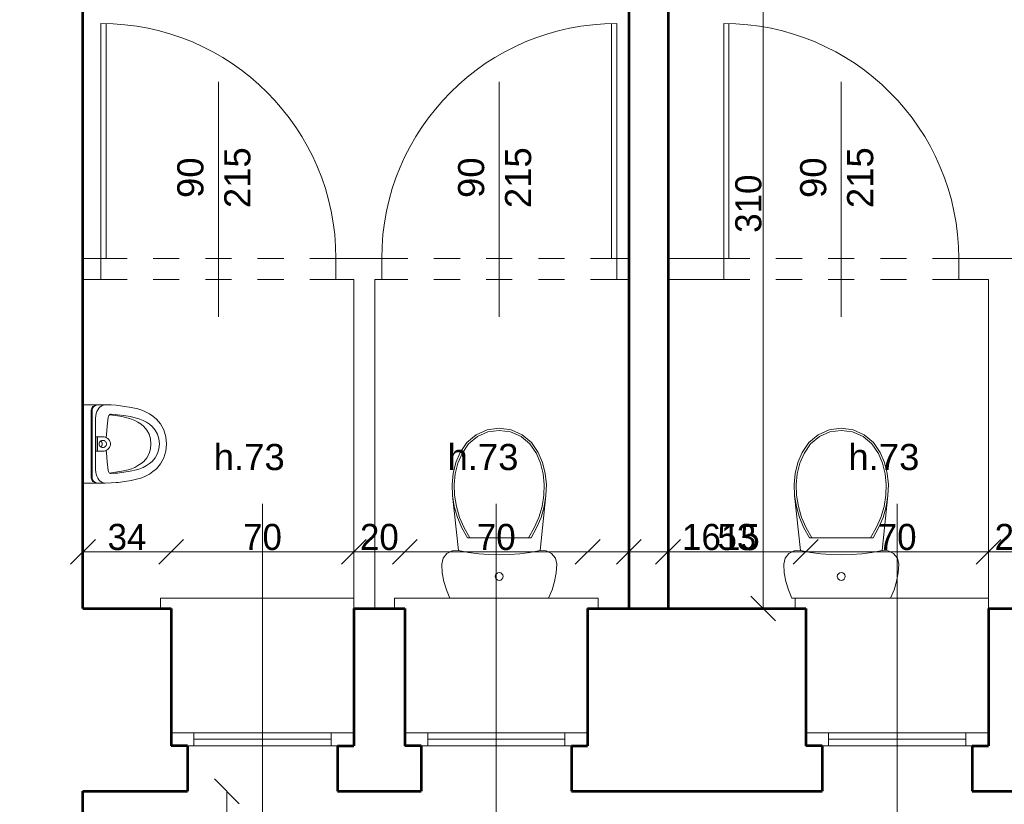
# Model space of a CAD drawing. Header units: inches. Extents: x -21887 to 84279, y -131485 to 67836.
# Tile 136 of 256: x 56938 to 60708, y -21509 to -18505. Entities that reach past the tile are written whole.
import ezdxf

# ---------------------------------------------------------------- set-up
doc = ezdxf.new("R2010")
doc.units = ezdxf.units.IN
doc.header["$MEASUREMENT"] = 0
doc.linetypes.add('Dashed copy', pattern=[200, 100, -100])
doc.layers.get('0').update_dxf_attribs({"lineweight": 13})
doc.layers.get('Defpoints').update_dxf_attribs({"lineweight": 13})
for name, color, linetype, lineweight in [('AI_MURY', 7, 'Continuous', 53), ('Dimensioning', 7, 'Continuous', 13), ('DRZWI', 7, 'Continuous', 13), ('dzialowki', 7, 'Continuous', 53), ('Furniture & Equipment', 7, 'Continuous', 13), ('Lines', 7, 'Continuous', 13), ('PODCIAGI', 7, 'Continuous', 13)]:
    doc.layers.add(name, color=color, linetype=linetype, lineweight=lineweight)
doc.styles.add('GENERATED_STYLE_7', font='txt')
doc.styles.add('Style-Courier New', font='txt')
doc.dimstyles.new('Dimstyle_4', dxfattribs={"dimtxt": 100, "dimasz": 95, "dimexe": 0, "dimexo": 0, "dimgap": 0.09, "dimtad": 1, "dimdec": 0, "dimlfac": 0.1, "dimzin": 0, "dimdsep": 46, "dimlunit": 5, "dimtxsty": 'GENERATED_STYLE_7', "dimblk": 'ARROWHEAD_6', "dimcen": 0.09, "dimclrd": 161, "dimclre": 161, "dimclrt": 7, "dimadec": 0, "dimazin": 0, "dimtfac": 1, "dimtdec": 0, "dimtmove": 0, "dimatfit": 3, "dimfxl": 0, "dimtolj": 1, "dimtzin": 0, "dimarcsym": 0})
doc.dimstyles.new('Dimstyle_5', dxfattribs={"dimtxt": 100, "dimasz": 95, "dimexe": 0.18, "dimexo": 0, "dimgap": 0.09, "dimtad": 1, "dimtih": 1, "dimtoh": 1, "dimdec": 0, "dimlfac": 0.1, "dimzin": 0, "dimdsep": 46, "dimlunit": 5, "dimtxsty": 'GENERATED_STYLE_7', "dimblk": 'ARROWHEAD_6', "dimcen": 0.09, "dimclrd": 161, "dimclre": 161, "dimclrt": 7, "dimadec": 0, "dimazin": 0, "dimtfac": 1, "dimtdec": 0, "dimtmove": 0, "dimatfit": 3, "dimfxl": 0, "dimtolj": 1, "dimtzin": 0, "dimarcsym": 0})

# ---------------------------------------------------------------- blocks, each defined once
blk = doc.blocks.new('WC LT_70')
at = {"layer": 'Furniture & Equipment', "color": 9, "linetype": 'Continuous'}
for p, q in [((31.1, 650), (17.6, 619.2)), ((408.9, 650), (31.1, 650)), ((422.4, 619.2), (408.9, 650)), ((17.6, 619.2), (7.9, 587.1)), ((432.1, 587.1), (422.4, 619.2)), ((7.9, 587.1), (2, 554)), ((438, 554), (432.1, 587.1)), ((2, 554), (0, 520.5)), ((440, 520.5), (438, 554)), ((0, 520.5), (5.1, 497.8)), ((5.1, 497.8), (19.5, 479.5)), ((420.5, 479.5), (434.9, 497.8)), ((434.9, 497.8), (440, 520.5)), ((19.5, 479.5), (40.4, 469.1)), ((40.4, 469.1), (63.7, 468.6)), ((63.7, 468.6), (41, 257)), ((376.3, 468.6), (399.6, 469.1)), ((399, 257), (376.3, 468.6)), ((399.6, 469.1), (420.5, 479.5)), ((97.9, 419.3), (76.7, 381.4)), ((107.5, 419.3), (85.7, 381.4)), ((342.1, 419.3), (97.9, 419.3)), ((354.3, 381.4), (332.5, 419.3)), ((363.3, 381.4), (342.1, 419.3)), ((76.7, 381.4), (60, 341.4)), ((85.7, 381.4), (68.5, 341.2)), ((371.5, 341.2), (354.3, 381.4)), ((380, 341.4), (363.3, 381.4)), ((60, 341.4), (48.1, 299.7)), ((68.5, 341.2), (56.2, 299.2)), ((383.8, 299.2), (371.5, 341.2)), ((391.9, 299.7), (380, 341.4)), ((48.1, 299.7), (41, 257)), ((56.2, 299.2), (49, 256.1)), ((391, 256.1), (383.8, 299.2)), ((399, 257), (391.9, 299.7)), ((41, 257), (39.4, 214.7)), ((49, 256.1), (47.5, 215)), ((392.5, 215), (391, 256.1)), ((400.6, 214.7), (399, 257)), ((39.4, 214.7), (43.9, 172.6)), ((47.5, 215), (51.9, 174)), ((388.1, 174), (392.5, 215)), ((396.1, 172.6), (400.6, 214.7)), ((43.9, 172.6), (54.3, 131.6)), ((51.9, 174), (62, 134.1)), ((378, 134.1), (388.1, 174)), ((385.7, 131.6), (396.1, 172.6)), ((54.3, 131.6), (70.5, 92.4)), ((62, 134.1), (77.7, 96)), ((362.3, 96), (378, 134.1)), ((369.5, 92.4), (385.7, 131.6)), ((70.5, 92.4), (96.5, 54.4)), ((77.7, 96), (102.5, 59.8)), ((337.5, 59.8), (362.3, 96)), ((343.5, 54.4), (369.5, 92.4)), ((96.5, 54.4), (132, 25)), ((102.5, 59.8), (136.3, 31.8)), ((303.7, 31.8), (337.5, 59.8)), ((308, 25), (343.5, 54.4)), ((132, 25), (174.3, 6.4)), ((136.3, 31.8), (176.5, 14.1)), ((174.3, 6.4), (220, 0)), ((176.5, 14.1), (220, 8)), ((220, 8), (263.5, 14.1)), ((220, 0), (265.7, 6.4)), ((263.5, 14.1), (303.7, 31.8)), ((265.7, 6.4), (308, 25))]:
    blk.add_line(p, q, dxfattribs=at)
at = {"layer": 'Furniture & Equipment', "color": 9, "linetype": 'Continuous', "flags": 128}
blk.add_lwpolyline([(376.3, 468.6), (337.6, 475.4), (298.5, 480.3), (259.3, 483.3), (220, 484.3), (180.7, 483.3), (141.5, 480.3), (102.4, 475.4), (63.7, 468.6)], dxfattribs=at)
at = {"layer": 'Furniture & Equipment', "color": 9, "linetype": 'Continuous'}
blk.add_circle((220, 567.4), 15, dxfattribs=at)
blk = doc.blocks.new('Urinal 01_71')
at = {"layer": 'Furniture & Equipment', "color": 9, "linetype": 'Continuous'}
for p, q in [((0, 320), (0, 296.9)), ((0, 320), (300, 320)), ((300, 320), (300, 278)), ((0, 296.9), (0, 274.7)), ((0, 274.7), (0, 270.4)), ((0, 270.4), (0, 238.4)), ((0.4, 267.5), (0.1, 245.9)), ((0.4, 267.5), (0.1, 245.9)), ((0.4, 264.2), (0.1, 242.7)), ((1.5, 271.7), (0.4, 267.5)), ((1.5, 271.7), (0.4, 267.5)), ((1.5, 268.5), (0.4, 264.2)), ((2.2, 274.9), (1.5, 271.7)), ((2.2, 274.9), (1.5, 271.7)), ((2.2, 271.7), (1.5, 268.5)), ((6.6, 281.8), (2.2, 274.9)), ((6.6, 281.8), (2.2, 274.9)), ((6.6, 278.6), (2.2, 271.7)), ((13.1, 286.3), (6.6, 281.8)), ((13.1, 286.3), (6.6, 281.8)), ((13.1, 283.1), (6.6, 278.6)), ((20.7, 287.9), (13.1, 286.3)), ((20.7, 287.9), (13.1, 286.3)), ((20.7, 284.7), (13.1, 283.1)), ((19.1, 263.2), (26.1, 266.8)), ((279.3, 287.9), (20.7, 287.9)), ((279.3, 287.9), (20.7, 287.9)), ((279.3, 284.7), (20.7, 284.7)), ((26.1, 266.8), (33.9, 269.5)), ((33.9, 269.5), (42.1, 271.1)), ((42.1, 271.1), (50.6, 271.7)), ((50.6, 271.7), (249.3, 271.7)), ((177.6, 270.5), (122.3, 270.5)), ((122.3, 270.5), (122.3, 263.8)), ((177.6, 256.2), (177.6, 270.5)), ((177.6, 270.5), (177.6, 263.8)), ((249.3, 271.7), (257.8, 271.1)), ((257.8, 271.1), (266, 269.5)), ((266, 269.5), (273.8, 266.9)), ((273.8, 266.9), (280.9, 263.2)), ((286.9, 286.3), (279.3, 287.9)), ((286.9, 286.3), (279.3, 287.9)), ((286.9, 283.1), (279.3, 284.7)), ((293.4, 281.8), (286.9, 286.3)), ((293.4, 281.8), (286.9, 286.3)), ((293.4, 278.6), (286.9, 283.1)), ((297.8, 274.9), (293.4, 281.8)), ((297.8, 274.9), (293.4, 281.8)), ((297.8, 271.7), (293.4, 278.6)), ((298.5, 271.7), (297.8, 274.9)), ((298.5, 271.7), (297.8, 274.9)), ((298.5, 268.5), (297.8, 271.7)), ((299.6, 267.5), (298.5, 271.7)), ((299.6, 267.5), (298.5, 271.7)), ((299.6, 264.2), (298.5, 268.5)), ((299.9, 245.9), (299.6, 267.5)), ((299.9, 245.9), (299.6, 267.5)), ((299.9, 242.7), (299.6, 264.2)), ((299.9, 278), (300, 270.4)), ((300, 274.7), (300, 270.4)), ((300, 270.4), (300, 238.4)), ((0.1, 245.9), (0, 238.4)), ((0.1, 242.7), (0, 235.2)), ((0, 235.2), (1.2, 241.6)), ((0, 238.4), (0, 235.2)), ((0.1, 235.6), (0.8, 211.4)), ((1.2, 241.6), (3.8, 247.8)), ((3.8, 247.8), (7.8, 253.6)), ((7.8, 253.6), (12.9, 258.8)), ((12.9, 258.8), (19.1, 263.2)), ((47.7, 223.5), (81.6, 227.8)), ((81.6, 227.8), (115.7, 230.4)), ((115.7, 230.4), (125.4, 230.7)), ((122.3, 263.8), (177.6, 263.8)), ((122.3, 244), (122.3, 263.8)), ((122.7, 238.9), (122.3, 244)), ((124, 233.9), (122.7, 238.9)), ((126, 229.3), (124, 233.9)), ((128.8, 225.1), (126, 229.3)), ((136.7, 246.5), (136.5, 244)), ((136.5, 244), (136.7, 241.5)), ((137.3, 248.9), (136.7, 246.5)), ((136.7, 241.5), (137.3, 239.1)), ((138.3, 251.1), (137.3, 248.9)), ((137.3, 239.1), (138.3, 236.8)), ((139.7, 253.2), (138.3, 251.1)), ((138.3, 251), (138.3, 251.1)), ((139.7, 249.6), (138.3, 251)), ((138.3, 236.8), (139.7, 234.8)), ((141.3, 254.9), (139.7, 253.2)), ((141.3, 248.3), (139.7, 249.6)), ((139.7, 234.8), (141.3, 233)), ((143.2, 256.3), (141.3, 254.9)), ((143.2, 247.3), (141.3, 248.3)), ((141.3, 233), (143.2, 231.6)), ((145.4, 257.4), (143.2, 256.3)), ((145.4, 246.5), (143.2, 247.3)), ((143.2, 231.6), (145.4, 230.6)), ((147.6, 258), (145.4, 257.4)), ((147.6, 246), (145.4, 246.5)), ((145.4, 230.6), (147.6, 229.9)), ((150, 258.3), (147.6, 258)), ((150, 245.9), (147.6, 246)), ((147.6, 229.9), (150, 229.7)), ((152.3, 258), (150, 258.3)), ((152.3, 246), (150, 245.9)), ((150, 229.7), (152.3, 229.9)), ((154.6, 257.4), (152.3, 258)), ((154.6, 246.5), (152.3, 246)), ((152.3, 229.9), (154.6, 230.6)), ((156.7, 256.3), (154.6, 257.4)), ((156.7, 247.3), (154.6, 246.5)), ((154.6, 230.6), (156.7, 231.6)), ((158.6, 254.9), (156.7, 256.3)), ((158.6, 248.3), (156.7, 247.3)), ((156.7, 231.6), (158.6, 233)), ((160.3, 253.2), (158.6, 254.9)), ((160.3, 249.6), (158.6, 248.3)), ((158.6, 233), (160.3, 234.8)), ((161.6, 251.1), (160.3, 253.2)), ((161.6, 251), (160.3, 249.6)), ((160.3, 234.8), (161.6, 236.8)), ((161.6, 251.1), (161.6, 251)), ((162.6, 248.9), (161.6, 251.1)), ((161.6, 236.8), (162.6, 239.1)), ((163.2, 246.5), (162.6, 248.9)), ((162.6, 239.1), (163.2, 241.5)), ((163.4, 244), (163.2, 246.5)), ((163.2, 241.5), (163.4, 244)), ((173.9, 229.3), (171.2, 225.1)), ((176, 233.9), (173.9, 229.3)), ((174.5, 230.7), (184.3, 230.4)), ((177.2, 238.9), (176, 233.9)), ((177.6, 244), (177.2, 238.9)), ((177.6, 263.8), (177.6, 244)), ((177.6, 256.2), (177.6, 244)), ((184.3, 230.4), (218.4, 227.8)), ((218.4, 227.8), (252.3, 223.5)), ((280.9, 263.2), (287.1, 258.8)), ((287.1, 258.8), (292.2, 253.6)), ((292.2, 253.6), (296.2, 247.8)), ((296.2, 247.8), (298.8, 241.6)), ((298.8, 241.6), (300, 235.2)), ((299.2, 211.4), (299.9, 235.6)), ((300, 238.4), (299.9, 245.9)), ((300, 238.4), (299.9, 245.9)), ((300, 235.2), (299.9, 242.7)), ((300, 238.4), (300, 235.2)), ((0.8, 211.4), (2.1, 193.4)), ((2.1, 193.4), (2.8, 185.1)), ((36.2, 212.5), (36.6, 215.1)), ((37.5, 195), (36.2, 212.5)), ((36.6, 215.1), (37.6, 217.5)), ((38.2, 187.2), (37.5, 195)), ((37.6, 217.5), (39.4, 219.6)), ((41.3, 195.1), (38.3, 218.3)), ((39.4, 219.6), (41.7, 221.4)), ((45.5, 171), (41.3, 195.1)), ((41.7, 221.4), (44.6, 222.7)), ((44.6, 222.7), (47.7, 223.5)), ((132.2, 221.5), (128.8, 225.1)), ((136.1, 218.5), (132.2, 221.5)), ((140.5, 216.4), (136.1, 218.5)), ((145.2, 215.1), (140.5, 216.4)), ((150, 214.6), (145.2, 215.1)), ((154.8, 215.1), (150, 214.6)), ((159.4, 216.4), (154.8, 215.1)), ((163.8, 218.5), (159.4, 216.4)), ((167.8, 221.5), (163.8, 218.5)), ((171.2, 225.1), (167.8, 221.5)), ((252.3, 223.5), (255.4, 222.7)), ((258.7, 195.1), (254.5, 171)), ((255.4, 222.7), (258.3, 221.4)), ((258.3, 221.4), (260.6, 219.6)), ((261.7, 218.3), (258.7, 195.1)), ((260.6, 219.6), (262.4, 217.5)), ((262.5, 195), (261.8, 187.2)), ((262.4, 217.5), (263.4, 215.1)), ((263.8, 212.5), (262.5, 195)), ((263.4, 215.1), (263.8, 212.5)), ((297.2, 185.1), (297.9, 193.4)), ((297.9, 193.4), (299.2, 211.4)), ((2.8, 185.1), (6, 159.9)), ((6, 159.9), (10.4, 134.8)), ((41.3, 163), (38.2, 187.2)), ((45.5, 138.9), (41.3, 163)), ((50.8, 147.3), (45.5, 171)), ((254.5, 171), (249.2, 147.3)), ((258.7, 163), (254.5, 138.9)), ((261.8, 187.2), (258.7, 163)), ((289.6, 134.8), (294, 159.9)), ((294, 159.9), (297.2, 185.1)), ((10.4, 134.8), (16.1, 109.9)), ((50.8, 115.3), (45.5, 138.9)), ((54.9, 134.1), (50.8, 147.3)), ((54.9, 102), (50.8, 115.3)), ((60.3, 121.4), (54.9, 134.1)), ((66.9, 109.2), (60.3, 121.4)), ((239.7, 121.4), (233.1, 109.2)), ((245.1, 134.1), (239.7, 121.4)), ((249.2, 147.3), (245.1, 134.1)), ((249.2, 115.3), (245.1, 102)), ((254.5, 138.9), (249.2, 115.3)), ((283.9, 109.9), (289.6, 134.8)), ((16.1, 109.9), (20.7, 94.7)), ((20.7, 94.7), (27, 79.9)), ((27, 79.9), (34.8, 65.6)), ((60.3, 89.4), (54.9, 102)), ((66.9, 77.1), (60.3, 89.4)), ((74.9, 97.4), (66.9, 109.2)), ((74.9, 65.4), (66.9, 77.1)), ((83.3, 87.1), (74.9, 97.4)), ((97.2, 75), (83.3, 87.1)), ((216.7, 87.1), (202.8, 75)), ((225.1, 97.4), (216.7, 87.1)), ((233.1, 109.2), (225.1, 97.4)), ((233.1, 77.1), (225.1, 65.4)), ((239.7, 89.4), (233.1, 77.1)), ((245.1, 102), (239.7, 89.4)), ((265.2, 65.6), (273, 79.9)), ((273, 79.9), (279.3, 94.7)), ((279.3, 94.7), (283.9, 109.9)), ((34.8, 65.6), (44.1, 51.8)), ((44.1, 51.8), (54.8, 38.7)), ((54.8, 38.7), (73.4, 22.5)), ((83.3, 55.1), (74.9, 65.4)), ((97.2, 43), (83.3, 55.1)), ((113.1, 66.5), (97.2, 75)), ((113.1, 34.5), (97.2, 43)), ((131, 61.2), (113.1, 66.5)), ((150, 59.5), (131, 61.2)), ((169, 61.2), (150, 59.5)), ((186.9, 66.5), (169, 61.2)), ((202.8, 75), (186.9, 66.5)), ((202.8, 43), (186.9, 34.5)), ((216.7, 55.1), (202.8, 43)), ((225.1, 65.4), (216.7, 55.1)), ((226.6, 22.5), (245.2, 38.7)), ((245.2, 38.7), (255.9, 51.8)), ((255.9, 51.8), (265.2, 65.6)), ((73.4, 22.5), (96.3, 10.3)), ((96.3, 10.3), (122.4, 2.6)), ((131, 29.2), (113.1, 34.5)), ((122.4, 2.6), (150, 0)), ((150, 27.4), (131, 29.2)), ((169, 29.2), (150, 27.4)), ((150, 0), (177.6, 2.6)), ((186.9, 34.5), (169, 29.2)), ((177.6, 2.6), (203.7, 10.3)), ((203.7, 10.3), (226.6, 22.5))]:
    blk.add_line(p, q, dxfattribs=at)
blk = doc.blocks.new('ARROWHEAD_6')
at = {"color": 0, "linetype": 'Continuous'}
for p, q in [((-0.5, -0.5), (0.5, 0.5)), ((0, 0), (-1, 0))]:
    blk.add_line(p, q, dxfattribs=at)
blk = doc.blocks.new('*U180')
at = {"layer": 'Defpoints', "color": 0, "linetype": 'Continuous'}
for p in [(57580.5, -21459.3), (57731.1, -21459.3), (56990.5, -24609.3)]:
    blk.add_point(p, dxfattribs=at)
at = {"layer": 'Dimensioning', "color": 161, "linetype": 'Continuous', "lineweight": -2}
for p, q in [((57730.9, -21459.3), (57731.1, -21459.3)), ((57731.1, -24514.3), (57731.1, -21554.3)), ((57730.9, -24609.3), (57731.1, -24609.3))]:
    blk.add_line(p, q, dxfattribs=at)
at = {"layer": 'Dimensioning', "color": 161, "linetype": 'Continuous', "lineweight": -2, "xscale": 95, "yscale": 95, "zscale": 95}
for p, rotation in [((57731.1, -21459.3), 90), ((57731.1, -24609.3), 270)]:
    blk.add_blockref('ARROWHEAD_6', p, dxfattribs=dict(at, rotation=rotation))
at = {"layer": 'Dimensioning', "color": 7, "linetype": 'Continuous', "insert": (57674.8, -23034.3), "char_height": 100, "attachment_point": 5, "rotation": 90, "style": 'GENERATED_STYLE_7'}
blk.add_mtext('315', dxfattribs=at)
blk = doc.blocks.new('*D1910')
at = {"layer": 'Defpoints'}
for p in [(57580.5, -21459.3), (57731.1, -21459.3), (57731.1, -23034.3), (56990.5, -24609.3)]:
    blk.add_point(p, dxfattribs=at)
at = {"layer": 'Dimensioning', "color": 161, "linetype": 'Continuous'}
blk.add_blockref('*U180', (0, 0), dxfattribs=at)
blk = doc.blocks.new('*U184')
at = {"layer": 'Defpoints', "color": 0, "linetype": 'Continuous'}
for p in [(-270, -21459.3), (57580.5, -21459.3), (56990.5, -24609.3)]:
    blk.add_point(p, dxfattribs=at)
at = {"layer": 'Dimensioning', "color": 161, "linetype": 'Continuous', "lineweight": -2}
for p, q in [((-269.9, -21459.3), (-270, -21459.3)), ((-270, -24514.3), (-270, -21554.3)), ((-269.9, -24609.3), (-270, -24609.3))]:
    blk.add_line(p, q, dxfattribs=at)
at = {"layer": 'Dimensioning', "color": 161, "linetype": 'Continuous', "lineweight": -2, "xscale": 95, "yscale": 95, "zscale": 95}
for p, rotation in [((-270, -21459.3), 90), ((-270, -24609.3), 270)]:
    blk.add_blockref('ARROWHEAD_6', p, dxfattribs=dict(at, rotation=rotation))
at = {"layer": 'Dimensioning', "color": 7, "linetype": 'Continuous', "insert": (-326.3, -23034.3), "char_height": 100, "attachment_point": 5, "rotation": 90, "style": 'GENERATED_STYLE_7'}
blk.add_mtext('315', dxfattribs=at)
blk = doc.blocks.new('*U1771')
at = {"layer": 'Defpoints'}
for p in [(122.4, -22997.2), (122.4, -23034.3), (57973, -22997.2), (57383, -26147.2)]:
    blk.add_point(p, dxfattribs=at)
at = {"layer": 'Dimensioning', "color": 161, "linetype": 'Continuous'}
blk.add_blockref('*U184', (392.5, -1537.9), dxfattribs=at)
blk = doc.blocks.new('*D1914')
at = {"layer": 'Defpoints'}
for p in [(122.4, 0), (122.4, -22997.2), (57973, -22997.2), (57383, -26147.2)]:
    blk.add_point(p, dxfattribs=at)
at = {"layer": 'Dimensioning', "color": 161, "linetype": 'Continuous'}
blk.add_blockref('*U1771', (0, 0), dxfattribs=at)
blk = doc.blocks.new('*U247')
at = {"layer": 'Defpoints', "color": 0, "linetype": 'Continuous'}
for p in [(59784.9, -17659.3), (59839.1, -17659.3), (59694.6, -20759.3)]:
    blk.add_point(p, dxfattribs=at)
at = {"layer": 'Dimensioning', "color": 161, "linetype": 'Continuous', "lineweight": -2}
for p, q in [((59785.1, -17659.3), (59784.9, -17659.3)), ((59784.9, -20664.3), (59784.9, -17754.3)), ((59784.8, -20759.3), (59784.9, -20759.3))]:
    blk.add_line(p, q, dxfattribs=at)
at = {"layer": 'Dimensioning', "color": 161, "linetype": 'Continuous', "lineweight": -2, "xscale": 95, "yscale": 95, "zscale": 95}
for p, rotation in [((59784.9, -17659.3), 90), ((59784.9, -20759.3), 270)]:
    blk.add_blockref('ARROWHEAD_6', p, dxfattribs=dict(at, rotation=rotation))
at = {"layer": 'Dimensioning', "color": 7, "linetype": 'Continuous', "insert": (59728.7, -19209.3), "char_height": 100, "attachment_point": 5, "rotation": 90, "style": 'GENERATED_STYLE_7'}
blk.add_mtext('310', dxfattribs=at)
blk = doc.blocks.new('*D2015')
at = {"layer": 'Defpoints'}
for p in [(59784.9, -17659.3), (59839.1, -17659.3), (59784.9, -19209.3), (59694.6, -20759.3)]:
    blk.add_point(p, dxfattribs=at)
at = {"layer": 'Dimensioning', "color": 161, "linetype": 'Continuous'}
blk.add_blockref('*U247', (0, 0), dxfattribs=at)
blk = doc.blocks.new('*U376')
at = {"layer": 'Defpoints', "color": 0, "linetype": 'Continuous'}
for p in [(-3768.9, -23758.2), (61880.5, -23758.2), (62095.5, -27324.3)]:
    blk.add_point(p, dxfattribs=at)
at = {"layer": 'Dimensioning', "color": 161, "linetype": 'Continuous', "lineweight": -2}
for p, q in [((-3768.7, -23758.2), (-3768.9, -23758.2)), ((-3768.9, -27229.3), (-3768.9, -23853.2)), ((-3768.7, -27324.3), (-3768.9, -27324.3))]:
    blk.add_line(p, q, dxfattribs=at)
at = {"layer": 'Dimensioning', "color": 161, "linetype": 'Continuous', "lineweight": -2, "xscale": 95, "yscale": 95, "zscale": 95}
for p, rotation in [((-3768.9, -23758.2), 90), ((-3768.9, -27324.3), 270)]:
    blk.add_blockref('ARROWHEAD_6', p, dxfattribs=dict(at, rotation=rotation))
at = {"layer": 'Dimensioning', "color": 7, "linetype": 'Continuous', "insert": (-3825.2, -25541.2), "char_height": 100, "attachment_point": 5, "rotation": 90, "style": 'GENERATED_STYLE_7'}
blk.add_mtext('357', dxfattribs=at)
blk = doc.blocks.new('*U1772')
at = {"layer": 'Defpoints'}
for p in [(-2777.6, -24404.3), (62871.9, -24404.3), (-2777.6, -25541.2), (63086.9, -27970.5)]:
    blk.add_point(p, dxfattribs=at)
at = {"layer": 'Dimensioning', "color": 161, "linetype": 'Continuous'}
blk.add_blockref('*U376', (991.3, -646.2), dxfattribs=at)
blk = doc.blocks.new('*D2396')
at = {"layer": 'Defpoints'}
for p in [(-2777.6, 0), (-2777.6, -24404.3), (62871.9, -24404.3), (63086.9, -27970.5)]:
    blk.add_point(p, dxfattribs=at)
at = {"layer": 'Dimensioning', "color": 161, "linetype": 'Continuous'}
blk.add_blockref('*U1772', (0, 0), dxfattribs=at)
blk = doc.blocks.new('*U377')
at = {"layer": 'Defpoints', "color": 0, "linetype": 'Continuous'}
for p in [(-3768.9, -21459.3), (61832.4, -21459.3), (61880.5, -23758.2)]:
    blk.add_point(p, dxfattribs=at)
at = {"layer": 'Dimensioning', "color": 161, "linetype": 'Continuous', "lineweight": -2}
for p, q in [((-3768.7, -21459.3), (-3768.9, -21459.3)), ((-3768.9, -23663.2), (-3768.9, -21554.3)), ((-3768.7, -23758.2), (-3768.9, -23758.2))]:
    blk.add_line(p, q, dxfattribs=at)
at = {"layer": 'Dimensioning', "color": 161, "linetype": 'Continuous', "lineweight": -2, "xscale": 95, "yscale": 95, "zscale": 95}
for p, rotation in [((-3768.9, -21459.3), 90), ((-3768.9, -23758.2), 270)]:
    blk.add_blockref('ARROWHEAD_6', p, dxfattribs=dict(at, rotation=rotation))
at = {"layer": 'Dimensioning', "color": 7, "linetype": 'Continuous', "insert": (-3825.2, -22608.7), "char_height": 100, "attachment_point": 5, "rotation": 90, "style": 'GENERATED_STYLE_7'}
blk.add_mtext('230', dxfattribs=at)
blk = doc.blocks.new('*U1773')
at = {"layer": 'Defpoints'}
for p in [(-3488.6, -22004), (62112.7, -22004), (-3488.6, -22608.7), (62160.9, -24302.8)]:
    blk.add_point(p, dxfattribs=at)
at = {"layer": 'Dimensioning', "color": 161, "linetype": 'Continuous'}
blk.add_blockref('*U377', (280.3, -544.7), dxfattribs=at)
blk = doc.blocks.new('*D2397')
at = {"layer": 'Defpoints'}
for p in [(-3488.6, 0), (-3488.6, -22004), (62112.7, -22004), (62160.9, -24302.8)]:
    blk.add_point(p, dxfattribs=at)
at = {"layer": 'Dimensioning', "color": 161, "linetype": 'Continuous'}
blk.add_blockref('*U1773', (0, 0), dxfattribs=at)
blk = doc.blocks.new('*U1467')
at = {"layer": 'Defpoints', "color": 0, "linetype": 'Continuous'}
for p in [(57180.5, -20542.4), (57518, -20542.4), (57518, -20759.3)]:
    blk.add_point(p, dxfattribs=at)
at = {"layer": 'Dimensioning', "color": 161, "linetype": 'Continuous', "lineweight": -2}
for p, q in [((57180.5, -20542.4), (57180.5, -20542.6)), ((57275.5, -20542.4), (57423, -20542.4)), ((57518, -20542.6), (57518, -20542.3))]:
    blk.add_line(p, q, dxfattribs=at)
at = {"layer": 'Dimensioning', "color": 161, "linetype": 'Continuous', "lineweight": -2, "xscale": 95, "yscale": 95, "zscale": 95, "rotation": 180}
blk.add_blockref('ARROWHEAD_6', (57180.5, -20542.4), dxfattribs=at)
at = {"layer": 'Dimensioning', "color": 161, "linetype": 'Continuous', "lineweight": -2, "xscale": 95, "yscale": 95, "zscale": 95}
blk.add_blockref('ARROWHEAD_6', (57518, -20542.4), dxfattribs=at)
at = {"layer": 'Dimensioning', "color": 7, "linetype": 'Continuous', "insert": (57349.3, -20486.1), "char_height": 100, "attachment_point": 5, "style": 'GENERATED_STYLE_7'}
blk.add_mtext('34', dxfattribs=at)
blk = doc.blocks.new('*D3089')
at = {"layer": 'Defpoints'}
for p in [(57180.5, -20542.4), (57349.3, -20542.4), (57518, -20542.4), (57518, -20759.3)]:
    blk.add_point(p, dxfattribs=at)
at = {"layer": 'Dimensioning', "color": 161, "linetype": 'Continuous'}
blk.add_blockref('*U1467', (0, 0), dxfattribs=at)
blk = doc.blocks.new('*U1468')
at = {"layer": 'Defpoints', "color": 0, "linetype": 'Continuous'}
for p in [(58218, -20542.4), (57518, -20759.3), (58218, -20759.3)]:
    blk.add_point(p, dxfattribs=at)
at = {"layer": 'Dimensioning', "color": 161, "linetype": 'Continuous', "lineweight": -2}
for p, q in [((57518, -20542.6), (57518, -20542.3)), ((57613, -20542.4), (58123, -20542.4)), ((58218, -20542.6), (58218, -20542.3))]:
    blk.add_line(p, q, dxfattribs=at)
at = {"layer": 'Dimensioning', "color": 161, "linetype": 'Continuous', "lineweight": -2, "xscale": 95, "yscale": 95, "zscale": 95, "rotation": 180}
blk.add_blockref('ARROWHEAD_6', (57518, -20542.4), dxfattribs=at)
at = {"layer": 'Dimensioning', "color": 161, "linetype": 'Continuous', "lineweight": -2, "xscale": 95, "yscale": 95, "zscale": 95}
blk.add_blockref('ARROWHEAD_6', (58218, -20542.4), dxfattribs=at)
at = {"layer": 'Dimensioning', "color": 7, "linetype": 'Continuous', "insert": (57868, -20486.1), "char_height": 100, "attachment_point": 5, "style": 'GENERATED_STYLE_7'}
blk.add_mtext('70', dxfattribs=at)
blk = doc.blocks.new('*D3090')
at = {"layer": 'Defpoints'}
for p in [(57868, -20542.4), (58218, -20542.4), (57518, -20759.3), (58218, -20759.3)]:
    blk.add_point(p, dxfattribs=at)
at = {"layer": 'Dimensioning', "color": 161, "linetype": 'Continuous'}
blk.add_blockref('*U1468', (0, 0), dxfattribs=at)
blk = doc.blocks.new('*U1469')
at = {"layer": 'Defpoints', "color": 0, "linetype": 'Continuous'}
for p in [(58413, -20542.4), (58218, -20759.3), (58413, -20759.3)]:
    blk.add_point(p, dxfattribs=at)
at = {"layer": 'Dimensioning', "color": 161, "linetype": 'Continuous', "lineweight": -2}
for p, q in [((58218, -20542.6), (58218, -20542.3)), ((58313, -20542.4), (58318, -20542.4)), ((58413, -20542.6), (58413, -20542.3))]:
    blk.add_line(p, q, dxfattribs=at)
at = {"layer": 'Dimensioning', "color": 161, "linetype": 'Continuous', "lineweight": -2, "xscale": 95, "yscale": 95, "zscale": 95, "rotation": 180}
blk.add_blockref('ARROWHEAD_6', (58218, -20542.4), dxfattribs=at)
at = {"layer": 'Dimensioning', "color": 161, "linetype": 'Continuous', "lineweight": -2, "xscale": 95, "yscale": 95, "zscale": 95}
blk.add_blockref('ARROWHEAD_6', (58413, -20542.4), dxfattribs=at)
at = {"layer": 'Dimensioning', "color": 7, "linetype": 'Continuous', "insert": (58315.5, -20486.1), "char_height": 100, "attachment_point": 5, "style": 'GENERATED_STYLE_7'}
blk.add_mtext('20', dxfattribs=at)
blk = doc.blocks.new('*D3091')
at = {"layer": 'Defpoints'}
for p in [(58315.5, -20542.4), (58413, -20542.4), (58218, -20759.3), (58413, -20759.3)]:
    blk.add_point(p, dxfattribs=at)
at = {"layer": 'Dimensioning', "color": 161, "linetype": 'Continuous'}
blk.add_blockref('*U1469', (0, 0), dxfattribs=at)
blk = doc.blocks.new('*U1470')
at = {"layer": 'Defpoints', "color": 0, "linetype": 'Continuous'}
for p in [(59113, -20542.4), (58413, -20759.3), (59113, -20759.3)]:
    blk.add_point(p, dxfattribs=at)
at = {"layer": 'Dimensioning', "color": 161, "linetype": 'Continuous', "lineweight": -2}
for p, q in [((58413, -20542.6), (58413, -20542.3)), ((58508, -20542.4), (59018, -20542.4)), ((59113, -20542.6), (59113, -20542.3))]:
    blk.add_line(p, q, dxfattribs=at)
at = {"layer": 'Dimensioning', "color": 161, "linetype": 'Continuous', "lineweight": -2, "xscale": 95, "yscale": 95, "zscale": 95, "rotation": 180}
blk.add_blockref('ARROWHEAD_6', (58413, -20542.4), dxfattribs=at)
at = {"layer": 'Dimensioning', "color": 161, "linetype": 'Continuous', "lineweight": -2, "xscale": 95, "yscale": 95, "zscale": 95}
blk.add_blockref('ARROWHEAD_6', (59113, -20542.4), dxfattribs=at)
at = {"layer": 'Dimensioning', "color": 7, "linetype": 'Continuous', "insert": (58763, -20486.1), "char_height": 100, "attachment_point": 5, "style": 'GENERATED_STYLE_7'}
blk.add_mtext('70', dxfattribs=at)
blk = doc.blocks.new('*D3092')
at = {"layer": 'Defpoints'}
for p in [(58763, -20542.4), (59113, -20542.4), (58413, -20759.3), (59113, -20759.3)]:
    blk.add_point(p, dxfattribs=at)
at = {"layer": 'Dimensioning', "color": 161, "linetype": 'Continuous'}
blk.add_blockref('*U1470', (0, 0), dxfattribs=at)
blk = doc.blocks.new('*U1471')
at = {"layer": 'Defpoints', "color": 0, "linetype": 'Continuous'}
for p in [(59270.7, -20542.4), (59113, -20759.3), (59270.7, -20759.3)]:
    blk.add_point(p, dxfattribs=at)
at = {"layer": 'Dimensioning', "color": 161, "linetype": 'Continuous', "lineweight": -2}
for p, q in [((59018, -20542.4), (58923, -20542.4)), ((59113, -20542.6), (59113, -20542.3)), ((59113, -20542.4), (59270.7, -20542.4)), ((59270.7, -20542.6), (59270.7, -20542.3)), ((59365.7, -20542.4), (59636.2, -20542.4))]:
    blk.add_line(p, q, dxfattribs=at)
at = {"layer": 'Dimensioning', "color": 161, "linetype": 'Continuous', "lineweight": -2, "xscale": 95, "yscale": 95, "zscale": 95}
blk.add_blockref('ARROWHEAD_6', (59113, -20542.4), dxfattribs=at)
at = {"layer": 'Dimensioning', "color": 161, "linetype": 'Continuous', "lineweight": -2, "xscale": 95, "yscale": 95, "zscale": 95, "rotation": 180}
blk.add_blockref('ARROWHEAD_6', (59270.7, -20542.4), dxfattribs=at)
at = {"layer": 'Dimensioning', "color": 7, "linetype": 'Continuous', "insert": (59548.5, -20486.1), "char_height": 100, "attachment_point": 5, "style": 'GENERATED_STYLE_7'}
blk.add_mtext('16', dxfattribs=at)
blk = doc.blocks.new('*D3093')
at = {"layer": 'Defpoints'}
for p in [(59270.7, -20542.4), (59548.5, -20542.4), (59113, -20759.3), (59270.7, -20759.3)]:
    blk.add_point(p, dxfattribs=at)
at = {"layer": 'Dimensioning', "color": 161, "linetype": 'Continuous'}
blk.add_blockref('*U1471', (0, 0), dxfattribs=at)
blk = doc.blocks.new('*U1472')
at = {"layer": 'Defpoints', "color": 0, "linetype": 'Continuous'}
for p in [(59420.7, -20542.4), (59270.7, -20759.3), (59420.7, -20759.3)]:
    blk.add_point(p, dxfattribs=at)
at = {"layer": 'Dimensioning', "color": 161, "linetype": 'Continuous', "lineweight": -2}
for p, q in [((59175.7, -20542.4), (59080.7, -20542.4)), ((59270.7, -20542.6), (59270.7, -20542.3)), ((59270.7, -20542.4), (59420.7, -20542.4)), ((59420.7, -20542.6), (59420.7, -20542.3)), ((59515.7, -20542.4), (59784.1, -20542.4))]:
    blk.add_line(p, q, dxfattribs=at)
at = {"layer": 'Dimensioning', "color": 161, "linetype": 'Continuous', "lineweight": -2, "xscale": 95, "yscale": 95, "zscale": 95}
blk.add_blockref('ARROWHEAD_6', (59270.7, -20542.4), dxfattribs=at)
at = {"layer": 'Dimensioning', "color": 161, "linetype": 'Continuous', "lineweight": -2, "xscale": 95, "yscale": 95, "zscale": 95, "rotation": 180}
blk.add_blockref('ARROWHEAD_6', (59420.7, -20542.4), dxfattribs=at)
at = {"layer": 'Dimensioning', "color": 7, "linetype": 'Continuous', "insert": (59697.4, -20486.7), "char_height": 100, "attachment_point": 5, "style": 'GENERATED_STYLE_7'}
blk.add_mtext('15', dxfattribs=at)
blk = doc.blocks.new('*D3094')
at = {"layer": 'Defpoints'}
for p in [(59420.7, -20542.4), (59697.4, -20542.4), (59270.7, -20759.3), (59420.7, -20759.3)]:
    blk.add_point(p, dxfattribs=at)
at = {"layer": 'Dimensioning', "color": 161, "linetype": 'Continuous'}
blk.add_blockref('*U1472', (0, 0), dxfattribs=at)
blk = doc.blocks.new('*U1473')
at = {"layer": 'Defpoints', "color": 0, "linetype": 'Continuous'}
for p in [(59948, -20542.4), (59420.7, -20759.3), (59948, -20759.3)]:
    blk.add_point(p, dxfattribs=at)
at = {"layer": 'Dimensioning', "color": 161, "linetype": 'Continuous', "lineweight": -2}
for p, q in [((59420.7, -20542.6), (59420.7, -20542.3)), ((59515.7, -20542.4), (59853, -20542.4)), ((59948, -20542.6), (59948, -20542.3))]:
    blk.add_line(p, q, dxfattribs=at)
at = {"layer": 'Dimensioning', "color": 161, "linetype": 'Continuous', "lineweight": -2, "xscale": 95, "yscale": 95, "zscale": 95, "rotation": 180}
blk.add_blockref('ARROWHEAD_6', (59420.7, -20542.4), dxfattribs=at)
at = {"layer": 'Dimensioning', "color": 161, "linetype": 'Continuous', "lineweight": -2, "xscale": 95, "yscale": 95, "zscale": 95}
blk.add_blockref('ARROWHEAD_6', (59948, -20542.4), dxfattribs=at)
at = {"layer": 'Dimensioning', "color": 7, "linetype": 'Continuous', "insert": (59684.4, -20486.1), "char_height": 100, "attachment_point": 5, "style": 'GENERATED_STYLE_7'}
blk.add_mtext('53', dxfattribs=at)
blk = doc.blocks.new('*D3095')
at = {"layer": 'Defpoints'}
for p in [(59684.4, -20542.4), (59948, -20542.4), (59420.7, -20759.3), (59948, -20759.3)]:
    blk.add_point(p, dxfattribs=at)
at = {"layer": 'Dimensioning', "color": 161, "linetype": 'Continuous'}
blk.add_blockref('*U1473', (0, 0), dxfattribs=at)
blk = doc.blocks.new('*U1474')
at = {"layer": 'Defpoints', "color": 0, "linetype": 'Continuous'}
for p in [(60648, -20542.4), (59948, -20759.3), (60648, -20759.3)]:
    blk.add_point(p, dxfattribs=at)
at = {"layer": 'Dimensioning', "color": 161, "linetype": 'Continuous', "lineweight": -2}
for p, q in [((59948, -20542.6), (59948, -20542.3)), ((60043, -20542.4), (60553, -20542.4)), ((60648, -20542.6), (60648, -20542.3))]:
    blk.add_line(p, q, dxfattribs=at)
at = {"layer": 'Dimensioning', "color": 161, "linetype": 'Continuous', "lineweight": -2, "xscale": 95, "yscale": 95, "zscale": 95, "rotation": 180}
blk.add_blockref('ARROWHEAD_6', (59948, -20542.4), dxfattribs=at)
at = {"layer": 'Dimensioning', "color": 161, "linetype": 'Continuous', "lineweight": -2, "xscale": 95, "yscale": 95, "zscale": 95}
blk.add_blockref('ARROWHEAD_6', (60648, -20542.4), dxfattribs=at)
at = {"layer": 'Dimensioning', "color": 7, "linetype": 'Continuous', "insert": (60298, -20486.1), "char_height": 100, "attachment_point": 5, "style": 'GENERATED_STYLE_7'}
blk.add_mtext('70', dxfattribs=at)
blk = doc.blocks.new('*D3096')
at = {"layer": 'Defpoints'}
for p in [(60298, -20542.4), (60648, -20542.4), (59948, -20759.3), (60648, -20759.3)]:
    blk.add_point(p, dxfattribs=at)
at = {"layer": 'Dimensioning', "color": 161, "linetype": 'Continuous'}
blk.add_blockref('*U1474', (0, 0), dxfattribs=at)
blk = doc.blocks.new('*U1475')
at = {"layer": 'Defpoints', "color": 0, "linetype": 'Continuous'}
for p in [(60843, -20542.4), (60648, -20759.3), (60843, -20759.3)]:
    blk.add_point(p, dxfattribs=at)
at = {"layer": 'Dimensioning', "color": 161, "linetype": 'Continuous', "lineweight": -2}
for p, q in [((60648, -20542.6), (60648, -20542.3)), ((60743, -20542.4), (60748, -20542.4)), ((60843, -20542.6), (60843, -20542.3))]:
    blk.add_line(p, q, dxfattribs=at)
at = {"layer": 'Dimensioning', "color": 161, "linetype": 'Continuous', "lineweight": -2, "xscale": 95, "yscale": 95, "zscale": 95, "rotation": 180}
blk.add_blockref('ARROWHEAD_6', (60648, -20542.4), dxfattribs=at)
at = {"layer": 'Dimensioning', "color": 161, "linetype": 'Continuous', "lineweight": -2, "xscale": 95, "yscale": 95, "zscale": 95}
blk.add_blockref('ARROWHEAD_6', (60843, -20542.4), dxfattribs=at)
at = {"layer": 'Dimensioning', "color": 7, "linetype": 'Continuous', "insert": (60745.5, -20486.1), "char_height": 100, "attachment_point": 5, "style": 'GENERATED_STYLE_7'}
blk.add_mtext('20', dxfattribs=at)
blk = doc.blocks.new('*D3097')
at = {"layer": 'Defpoints'}
for p in [(60745.5, -20542.4), (60843, -20542.4), (60648, -20759.3), (60843, -20759.3)]:
    blk.add_point(p, dxfattribs=at)
at = {"layer": 'Dimensioning', "color": 161, "linetype": 'Continuous'}
blk.add_blockref('*U1475', (0, 0), dxfattribs=at)

msp = doc.modelspace()

# ---------------------------------------------------------------- linework, layer by layer
at = {"layer": 'AI_MURY', "color": 7, "linetype": 'Continuous'}
for p, q in [((57180.5, -20759.3), (57180.5, -17509.3)), ((57180.5, -20759.3), (57518, -20759.3)), ((57518, -20759.3), (57518, -21285.1)), ((58218, -20759.3), (58218, -21285.1)), ((58218, -20759.3), (58413, -20759.3)), ((58413, -20759.3), (58413, -21285.1)), ((59113, -20759.3), (59113, -21285.1)), ((59113, -20759.3), (59948, -20759.3)), ((59948, -20759.3), (59948, -21285.1)), ((60648, -20759.3), (60648, -21285.1)), ((60648, -20759.3), (60843, -20759.3)), ((57580.5, -21285.1), (57518, -21285.1)), ((57580.5, -21285.1), (57580.5, -21459.3)), ((58155.5, -21285.1), (58155.5, -21459.3)), ((58155.5, -21285.1), (58218, -21285.1)), ((58475.5, -21285.1), (58413, -21285.1)), ((58475.5, -21285.1), (58475.5, -21459.3)), ((59050.5, -21285.1), (59050.5, -21459.3)), ((59050.5, -21285.1), (59113, -21285.1)), ((60010.5, -21285.1), (59948, -21285.1)), ((60010.5, -21285.1), (60010.5, -21459.3)), ((60585.5, -21285.1), (60585.5, -21459.3)), ((60585.5, -21285.1), (60648, -21285.1)), ((57180.5, -23921.8), (57180.5, -21459.3)), ((57180.5, -21459.3), (57580.5, -21459.3)), ((58155.5, -21459.3), (58475.5, -21459.3)), ((59050.5, -21459.3), (60010.5, -21459.3)), ((60585.5, -21459.3), (60905.5, -21459.3))]:
    msp.add_line(p, q, dxfattribs=at)
at = {"layer": 'DRZWI', "color": 220, "linetype": 'Continuous'}
for p, q in [((57868, -22209.7), (57868, -20358.9)), ((58763, -22209.7), (58763, -20358.9)), ((60298, -21925.2), (60298, -20358.9)), ((57605.5, -21235.1), (57518, -21235.1)), ((57605.5, -21235.1), (58130.5, -21235.1)), ((57605.5, -21235.1), (57605.5, -21285.1)), ((57605.5, -21260.1), (58130.5, -21260.1)), ((58130.5, -21235.1), (58218, -21235.1)), ((58130.5, -21235.1), (58130.5, -21285.1)), ((58500.5, -21235.1), (58413, -21235.1)), ((59025.5, -21235.1), (58500.5, -21235.1)), ((58500.5, -21235.1), (58500.5, -21285.1)), ((59025.5, -21260.1), (58500.5, -21260.1)), ((59025.5, -21235.1), (59113, -21235.1)), ((59025.5, -21235.1), (59025.5, -21285.1)), ((60035.5, -21235.1), (59948, -21235.1)), ((60035.5, -21235.1), (60560.5, -21235.1)), ((60035.5, -21235.1), (60035.5, -21285.1)), ((60035.5, -21260.1), (60560.5, -21260.1)), ((60560.5, -21235.1), (60648, -21235.1)), ((60560.5, -21235.1), (60560.5, -21285.1)), ((57605.5, -21285.1), (57580.5, -21285.1)), ((57605.5, -21285.1), (58130.5, -21285.1)), ((58130.5, -21285.1), (58155.5, -21285.1)), ((58500.5, -21285.1), (58475.5, -21285.1)), ((59025.5, -21285.1), (58500.5, -21285.1)), ((59025.5, -21285.1), (59050.5, -21285.1)), ((60035.5, -21285.1), (60010.5, -21285.1)), ((60035.5, -21285.1), (60560.5, -21285.1)), ((60560.5, -21285.1), (60585.5, -21285.1))]:
    msp.add_line(p, q, dxfattribs=at)
at = {"layer": 'DRZWI', "color": 251, "linetype": 'Continuous'}
for p, q in [((57478, -20719.3), (58218, -20719.3)), ((57478, -20759.3), (57478, -20719.3)), ((59153, -20719.3), (58373, -20719.3)), ((58373, -20759.3), (58373, -20719.3)), ((59153, -20759.3), (59153, -20719.3)), ((59908, -20719.3), (60648, -20719.3)), ((59908, -20759.3), (59908, -20719.3))]:
    msp.add_line(p, q, dxfattribs=at)
at = {"layer": 'dzialowki', "color": 12, "linetype": 'Continuous'}
for p, q in [((59270.7, -17659.3), (59270.7, -20759.3)), ((59420.7, -17659.3), (59420.7, -20759.3))]:
    msp.add_line(p, q, dxfattribs=at)
at = {"layer": 'Lines', "color": 9, "linetype": 'Continuous'}
for p, q in [((57249.3, -19419.3), (57249.3, -18519.3)), ((57269.3, -19419.3), (57269.3, -18519.3)), ((57180.5, -19419.3), (57249.3, -19419.3)), ((57249.3, -19499.3), (57249.3, -19419.3)), ((57180.5, -19499.3), (57249.3, -19499.3))]:
    msp.add_line(p, q, dxfattribs=at)
at = {"layer": 'PODCIAGI', "color": 9, "linetype": 'Continuous'}
for p, q in [((59204.4, -19419.3), (59204.4, -18519.3)), ((59224.4, -19419.3), (59224.4, -18519.3)), ((59633.9, -19419.3), (59633.9, -18519.3)), ((59653.9, -19419.3), (59653.9, -18519.3)), ((57699.3, -19642.9), (57699.3, -18742.9)), ((58774.4, -19642.9), (58774.4, -18742.9)), ((60083.9, -19642.9), (60083.9, -18742.9)), ((58149.3, -19499.3), (58149.3, -19419.3)), ((58149.3, -19419.3), (58324.4, -19419.3)), ((58324.4, -19499.3), (58324.4, -19419.3)), ((59224.4, -19499.3), (59224.4, -19419.3)), ((59224.4, -19419.3), (59270.7, -19419.3)), ((59420.7, -19419.3), (59633.9, -19419.3)), ((59633.9, -19499.3), (59633.9, -19419.3)), ((60533.9, -19499.3), (60533.9, -19419.3)), ((60533.9, -19419.3), (60800.2, -19419.3)), ((58149.3, -19499.3), (58218, -19499.3)), ((58218, -19499.3), (58218, -20759.3)), ((58298, -19499.3), (58298, -20759.3)), ((58298, -19499.3), (58324.4, -19499.3)), ((59224.4, -19499.3), (59270.7, -19499.3)), ((59420.7, -19499.3), (59633.9, -19499.3)), ((60533.9, -19499.3), (60648, -19499.3)), ((60648, -19499.3), (60648, -20759.3))]:
    msp.add_line(p, q, dxfattribs=at)
at = {"layer": 'PODCIAGI', "color": 9, "linetype": 'Dashed copy'}
for p, q in [((57249.3, -19419.3), (58149.3, -19419.3)), ((59224.4, -19419.3), (58324.4, -19419.3)), ((59633.9, -19419.3), (60533.9, -19419.3)), ((57249.3, -19499.3), (58149.3, -19499.3)), ((59224.4, -19499.3), (58324.4, -19499.3)), ((59633.9, -19499.3), (60533.9, -19499.3))]:
    msp.add_line(p, q, dxfattribs=at)
at = {"layer": 'PODCIAGI', "color": 7, "linetype": 'Continuous'}
for centre, start, end in [((57249.3, -19419.3), 0, 90), ((59224.4, -19419.3), 90, 180), ((59633.9, -19419.3), 0, 90)]:
    msp.add_arc(centre, 900, start, end, dxfattribs=at)

# ---------------------------------------------------------------- block references
at = {"layer": 'DRZWI', "rotation": 180}
msp.add_blockref('WC LT_70', (58994.4, -20069.3), dxfattribs=at)
at = {"layer": 'PODCIAGI'}
for name, p, rotation in [('Urinal 01_71', (57500.5, -20279.3), 90), ('WC LT_70', (60303.9, -20069.3), 180)]:
    msp.add_blockref(name, p, dxfattribs=dict(at, rotation=rotation))

# ---------------------------------------------------------------- texts
at = {"layer": 'DRZWI', "color": 220, "char_height": 100, "width": 460.863, "attachment_point": 1, "style": 'GENERATED_STYLE_7'}
for insert in [(57681.3, -20129.3), (58576.3, -20129.3), (60111.3, -20129.3)]:
    msp.add_mtext('\\fArial|b0|i0|c238|p39;h.73', dxfattribs=dict(at, insert=insert))
at = {"layer": 'PODCIAGI', "color": 9, "char_height": 100, "width": 704.483, "attachment_point": 2, "rotation": 90, "line_spacing_factor": 1.079165, "style": 'GENERATED_STYLE_7'}
for insert in [(57541.7, -19109.8), (58616.8, -19109.8), (59926.4, -19109.8)]:
    msp.add_mtext('\\fArial|b0|i0|c238|p39;90\\P215', dxfattribs=dict(at, insert=insert))

# ---------------------------------------------------------------- dimensions: what is measured, and where the dimension line sits
at = {"layer": 'Dimensioning', "color": 161, "linetype": 'Continuous'}
for base, p1, p2, picture, middle in [((-3488.6, -22004), (62160.9, -24302.8), (62112.7, -22004), '*D2397', (-3488.6, 0)), ((-2777.6, -24404.3), (63086.9, -27970.5), (62871.9, -24404.3), '*D2396', (-2777.6, 0)), ((122.4, -22997.2), (57383, -26147.2), (57973, -22997.2), '*D1914', (122.4, 0)), ((59784.9, -17659.3), (59694.6, -20759.3), (59839.1, -17659.3), '*D2015', (59784.9, -19209.3)), ((57731.1, -21459.3), (56990.5, -24609.3), (57580.5, -21459.3), '*D1910', (57731.1, -23034.3))]:
    dim = msp.add_linear_dim(base=base, p1=p1, p2=p2, angle=90, dimstyle='Dimstyle_4', override={"dimtxsty": 'Style-Courier New', "dimclrd": 0, "dimclre": 161, "dimlwe": 0}, dxfattribs=at)
    dim.commit()
    dim.dimension.update_dxf_attribs({"geometry": picture, "text_midpoint": middle, "dimtype": 128})
for base, p1, p2, picture, middle in [((57518, -20542.4), (57180.5, -20542.4), (57518, -20759.3), '*D3089', (57349.3, -20542.4)), ((58218, -20542.4), (57518, -20759.3), (58218, -20759.3), '*D3090', (57868, -20542.4)), ((58413.0180538, -20542.4352175), (58218.0180538, -20759.2868952), (58413.0180538, -20759.2868952), '*D3091', (58315.5180538, -20542.4352175)), ((59113, -20542.4), (58413, -20759.3), (59113, -20759.3), '*D3092', (58763, -20542.4)), ((59270.7, -20542.4), (59113, -20759.3), (59270.7, -20759.3), '*D3093', (59548.5, -20542.4)), ((59420.7, -20542.4), (59270.7, -20759.3), (59420.7, -20759.3), '*D3094', (59697.4, -20542.4)), ((59948, -20542.4), (59420.7, -20759.3), (59948, -20759.3), '*D3095', (59684.4, -20542.4)), ((60648, -20542.4), (59948, -20759.3), (60648, -20759.3), '*D3096', (60298, -20542.4)), ((60843.0180538, -20542.4352175), (60648.0180538, -20759.2868952), (60843.0180538, -20759.2868952), '*D3097', (60745.5180538, -20542.4352175))]:
    dim = msp.add_linear_dim(base=base, p1=p1, p2=p2, dimstyle='Dimstyle_5', override={"dimtxsty": 'Style-Courier New', "dimclrd": 0, "dimclre": 161, "dimlwe": 0}, dxfattribs=at)
    dim.commit()
    dim.dimension.update_dxf_attribs({"geometry": picture, "text_midpoint": middle, "dimtype": 128})

doc.saveas('drawing.dxf')
